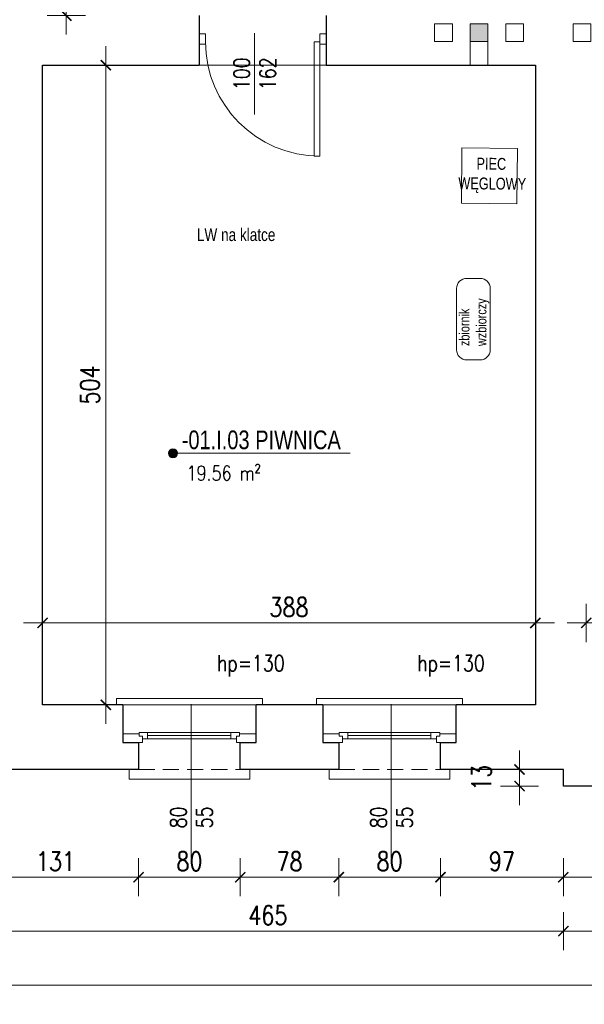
# Model space of a CAD drawing. Header units: millimetres. Extents: x 284606 to 569416, y -192995 to -95103.
# Tile 47 of 178: x 287454 to 287899, y -101558 to -100782. Entities that reach past the tile are written whole.
import ezdxf
from ezdxf.enums import TextEntityAlignment as Align

# ---------------------------------------------------------------- set-up
doc = ezdxf.new("R2010")
doc.units = ezdxf.units.MM
doc.linetypes.add('HIDDEN', pattern=[9.525, 6.35, -3.175])
doc.layers.get('0').update_dxf_attribs({"lineweight": 0})
for name, color, linetype, lineweight in [('!STR_Konstrukcja 0.20', 200, 'Continuous', 20), ('!STR_Konstrukcja 0.30', 64, 'Continuous', 30), ('!STR_Opisy 0.09', 8, 'Continuous', 9), ('!STR_Przerywana 0.09', 8, 'HIDDEN', 9), ('!STR_Stolarka drzwiowa', 30, 'Continuous', 15), ('!STR_Stolarka okienna', 72, 'Continuous', 15), ('!STR_Wymiarowanie', 254, 'Continuous', 9)]:
    doc.layers.add(name, color=color, linetype=linetype, lineweight=lineweight)
doc.layers.add('!STR_Obrysy pomieszczeń', color=215, linetype='Continuous', lineweight=9, plot=False)
doc.layers.add('!STR_Wentylacja', color=7, linetype='Continuous', lineweight=15, true_color=0x3399ff)
doc.layers.add('EKO Wyposażenie', color=7, linetype='Continuous', lineweight=5, true_color=0x919191)
doc.styles.add('1_50', font='txt', dxfattribs={"width": 0.8})
doc.styles.add('AB_Arial', font='NirmalaS.ttf')
doc.styles.add('EKO 1-10', font='romans.shx', dxfattribs={"width": 0.8, "height": 15})
doc.styles.add('EKO 1-5', font='romans.shx', dxfattribs={"width": 0.8, "height": 10})
doc.dimstyles.new('EKO wymiar 1-10', dxfattribs={"dimtxt": 15, "dimasz": 8, "dimexe": 15, "dimexo": 15, "dimgap": 5, "dimtad": 1, "dimdec": 0, "dimtxsty": 'EKO 1-10', "dimblk": 'ARCHTICK', "dimcen": 10, "dimdle": 15, "dimclrd": 256, "dimclre": 256, "dimclrt": 256, "dimazin": 2, "dimtfac": 1, "dimtdec": 0, "dimtmove": 2, "dimatfit": 3, "dimldrblk": 'ARCHTICK', "dimfxl": 15, "dimfxlon": 1, "dimlwd": -1, "dimlwe": -1, "dimarcsym": 0})

# ---------------------------------------------------------------- blocks, each defined once
blk = doc.blocks.new('_ArchTick')
at = {"color": 0, "linetype": 'ByBlock', "const_width": 0.15}
blk.add_lwpolyline([(-0.5, -0.5), (0.5, 0.5)], dxfattribs=at)
blk = doc.blocks.new('*D200')
at = {"layer": '!STR_Wymiarowanie', "ltscale": 1.5, "transparency": 16777216}
for p, q in [((287900.04, -101242.4), (287900.04, -101272.4)), ((288350.04, -101242.4), (288350.04, -101272.4)), ((287885.04, -101257.4), (288365.04, -101257.4))]:
    blk.add_line(p, q, dxfattribs=at)
at = {"layer": 'Defpoints', "color": 0, "ltscale": 1.5, "transparency": 16777216}
for p in [(287900.04, -100813.86), (288350.04, -100813.86), (288350.04, -101257.4)]:
    blk.add_point(p, dxfattribs=at)
at = {"layer": '!STR_Wymiarowanie', "ltscale": 1.5, "transparency": 16777216, "xscale": 8, "yscale": 8, "zscale": 8, "rotation": 180}
blk.add_blockref('_ArchTick', (287900.04, -101257.4), dxfattribs=at)
at = {"layer": '!STR_Wymiarowanie', "ltscale": 1.5, "transparency": 16777216, "xscale": 8, "yscale": 8, "zscale": 8}
blk.add_blockref('_ArchTick', (288350.04, -101257.4), dxfattribs=at)
at = {"layer": '!STR_Wymiarowanie', "ltscale": 1.5, "transparency": 16777216, "insert": (288125.04, -101244.9), "char_height": 15, "attachment_point": 5, "style": 'EKO 1-10'}
blk.add_mtext('450', dxfattribs=at)
blk = doc.blocks.new('*D278')
at = {"layer": '!STR_Wymiarowanie', "ltscale": 1.5, "transparency": 16777216}
for p, q in [((287472.04, -101272.4), (287472.04, -101242.4)), ((287860.04, -101272.4), (287860.04, -101242.4)), ((287457.04, -101257.4), (287875.04, -101257.4))]:
    blk.add_line(p, q, dxfattribs=at)
at = {"layer": 'Defpoints', "color": 0, "ltscale": 1.5, "transparency": 16777216}
for p in [(287860.04, -101257.4), (287472.04, -101321.86), (287860.04, -101321.86)]:
    blk.add_point(p, dxfattribs=at)
at = {"layer": '!STR_Wymiarowanie', "ltscale": 1.5, "transparency": 16777216, "xscale": 8, "yscale": 8, "zscale": 8, "rotation": 180}
blk.add_blockref('_ArchTick', (287472.04, -101257.4), dxfattribs=at)
at = {"layer": '!STR_Wymiarowanie', "ltscale": 1.5, "transparency": 16777216, "xscale": 8, "yscale": 8, "zscale": 8}
blk.add_blockref('_ArchTick', (287860.04, -101257.4), dxfattribs=at)
at = {"layer": '!STR_Wymiarowanie', "ltscale": 1.5, "transparency": 16777216, "insert": (287666.04, -101244.9), "char_height": 15, "attachment_point": 5, "style": 'EKO 1-10'}
blk.add_mtext('388', dxfattribs=at)
blk = doc.blocks.new('*D279')
at = {"layer": '!STR_Wymiarowanie', "ltscale": 1.5, "transparency": 16777216}
for p, q in [((287521.78, -101336.86), (287521.78, -100802.86)), ((287506.78, -100817.86), (287536.78, -100817.86)), ((287506.78, -101321.86), (287536.78, -101321.86))]:
    blk.add_line(p, q, dxfattribs=at)
at = {"layer": 'Defpoints', "color": 0, "ltscale": 1.5, "transparency": 16777216}
for p in [(287472.04, -100817.86), (287521.78, -100817.86), (287472.04, -101321.86)]:
    blk.add_point(p, dxfattribs=at)
at = {"layer": '!STR_Wymiarowanie', "ltscale": 1.5, "transparency": 16777216, "xscale": 8, "yscale": 8, "zscale": 8}
for p, rotation in [((287521.78, -100817.86), 90), ((287521.78, -101321.86), 270)]:
    blk.add_blockref('_ArchTick', p, dxfattribs=dict(at, rotation=rotation))
at = {"layer": '!STR_Wymiarowanie', "ltscale": 1.5, "transparency": 16777216, "insert": (287509.28, -101069.86), "char_height": 15, "attachment_point": 5, "rotation": 90, "style": 'EKO 1-10'}
blk.add_mtext('504', dxfattribs=at)
blk = doc.blocks.new('PIEC KAFLOWY')
at = {"layer": 'EKO Wyposażenie'}
blk.add_lwpolyline([(12.5, -14.8), (73.2, -14.8), (73.2, -75.5), (12.5, -75.5)], close=True, dxfattribs=at)
at = {"layer": 'EKO Wyposażenie', "insert": (33.9, -25.4), "char_height": 19.5, "attachment_point": 1, "style": '1_50'}
blk.add_mtext_dynamic_manual_height_columns('\\pi-5.3249;{\\H0.66667x;PIEC \\P\\pi-25.002;WĘGLOWY}', width=18.247, gutter_width=12.5, heights=[0], dxfattribs=at)
blk = doc.blocks.new('zbiornik zbiorczy')
at = {"layer": 'EKO Wyposażenie'}
for p, q in [((8, 13.24), (56.23, 13.24)), ((0, -5.24), (0, 5.24)), ((64.23, 5.24), (64.23, -5.24)), ((56.23, -13.24), (8, -13.24))]:
    blk.add_line(p, q, dxfattribs=at)
for centre, start, end in [((8, 5.24), 90, 180), ((56.23, 5.24), 0, 90), ((8, -5.24), 180, 270), ((56.23, -5.24), 270, 0)]:
    blk.add_arc(centre, 8, start, end, dxfattribs=at)
at = {"layer": 'EKO Wyposażenie', "insert": (10.89, 11.09), "char_height": 8, "attachment_point": 1, "style": '1_50'}
blk.add_mtext_dynamic_manual_height_columns('\\A1;zbiornik \\Pwzbiorczy', width=2231.7249, gutter_width=453.61, heights=[120.44], dxfattribs=at)
blk = doc.blocks.new('*U225')
at = {"layer": '!STR_Konstrukcja 0.20', "linetype": 'Continuous', "lineweight": 15}
for points in [[(8.12, 50.87), (0.62, 50.87), (0.62, 58.37), (95.62, 58.37), (95.62, 50.87), (88.12, 50.87)], [(-4.38, -0.13), (-9.38, -0.13), (-9.38, -5.13), (105.62, -5.13), (105.62, -0.13), (100.62, -0.13)]]:
    blk.add_lwpolyline(points, dxfattribs=at)
at = {"layer": '!STR_Konstrukcja 0.30', "ltscale": 2}
for points in [[(-4.38, -0.13), (-4.38, 29.68), (8.12, 29.68), (8.12, 50.87)], [(88.12, 50.87), (88.12, 29.68), (100.62, 29.68), (100.62, -0.13)]]:
    blk.add_lwpolyline(points, dxfattribs=at)
at = {"layer": '!STR_Przerywana 0.09', "ltscale": 2}
for points in [[(8.12, 50.87), (88.12, 50.87)], [(-4.38, -0.13), (100.62, -0.13)]]:
    blk.add_lwpolyline(points, dxfattribs=at)
at = {"layer": '!STR_Stolarka okienna', "ltscale": 0.3}
for points in [[(-4.38, 22.64), (-4.38, 29.68), (11.02, 29.68), (11.02, 24.55), (8.52, 24.55), (8.52, 22.64), (-4.38, 22.64)], [(87.55, 21.56), (87.55, 24.55), (85.05, 24.55), (85.05, 26.7), (11.02, 26.7), (11.02, 24.55), (8.52, 24.55), (8.52, 21.56), (87.55, 21.56)], [(15.12, 26.7), (15.12, 21.56)], [(80.62, 24.13), (15.12, 24.13)], [(80.62, 21.56), (80.62, 26.7)], [(100.62, 22.64), (100.62, 29.68), (85.05, 29.68), (85.05, 24.55), (87.55, 24.55), (87.55, 22.64), (100.62, 22.64)]]:
    blk.add_lwpolyline(points, dxfattribs=at)
blk = doc.blocks.new('*U109')
at = {"layer": '!STR_Opisy 0.09', "linetype": 'Continuous'}
blk.add_line((0, 32.11), (0, -89.22), dxfattribs=at)
at = {"layer": '!STR_Opisy 0.09', "linetype": 'Continuous', "style": 'EKO 1-5', "width": 0.8}
blk.add_attdef('SZER', text='', height=12.5, rotation=270, dxfattribs=at).set_placement((0, 0), align=Align.BOTTOM_CENTER)
at = {"layer": '!STR_Opisy 0.09', "ltscale": 0.7, "style": 'EKO 1-5', "width": 0.8}
blk.add_attdef('WYS', text='', height=12.5, rotation=270, dxfattribs=at).set_placement((-10.53, 0), align=Align.MIDDLE_CENTER)
at = {"layer": '!STR_Opisy 0.09', "linetype": 'Continuous', "style": 'EKO 1-5', "width": 0.8}
blk.add_attdef('HP=', (-20.48, -115.31), '', height=12.5, rotation=180, dxfattribs=at)
blk = doc.blocks.new('*D354')
at = {"layer": '!STR_Wymiarowanie', "ltscale": 1.5, "transparency": 16777216}
for p, q in [((287490.74, -100626.86), (287490.74, -100793.86)), ((287505.74, -100641.86), (287475.74, -100641.86)), ((287505.74, -100778.86), (287475.74, -100778.86))]:
    blk.add_line(p, q, dxfattribs=at)
at = {"layer": 'Defpoints', "color": 0, "ltscale": 1.5, "transparency": 16777216}
for p in [(287538.04, -100641.86), (287490.74, -100778.86), (287538.04, -100778.86)]:
    blk.add_point(p, dxfattribs=at)
at = {"layer": '!STR_Wymiarowanie', "ltscale": 1.5, "transparency": 16777216, "xscale": 8, "yscale": 8, "zscale": 8}
for p, rotation in [((287490.74, -100641.86), 90), ((287490.74, -100778.86), 270)]:
    blk.add_blockref('_ArchTick', p, dxfattribs=dict(at, rotation=rotation))
at = {"layer": '!STR_Wymiarowanie', "ltscale": 1.5, "transparency": 16777216, "insert": (287478.24, -100710.36), "char_height": 15, "attachment_point": 5, "rotation": 90, "style": 'EKO 1-10'}
blk.add_mtext('137', dxfattribs=at)
blk = doc.blocks.new('*U226')
at = {"layer": '!STR_Opisy 0.09', "linetype": 'Continuous'}
blk.add_line((-51.51, 6.91), (-51.51, -57.31), dxfattribs=at)
at = {"layer": '!STR_Stolarka drzwiowa'}
for points in [[(-90, 6.2), (-95, 6.2), (-95, -1.8), (-90, -1.8)], [(0, 0), (0, -90), (-4.38, -90), (-4.38, 0)], [(5, 6.2), (0, 6.2), (0, -1.8), (5, -1.8)]]:
    blk.add_lwpolyline(points, close=True, dxfattribs=at)
blk.add_arc((0, 0), 90, 180, 270, dxfattribs=at)
at = {"layer": '!STR_Opisy 0.09', "linetype": 'Continuous', "style": 'EKO 1-10', "width": 0.8}
blk.add_attdef('SZER', text='', height=12.5, rotation=90, dxfattribs=at).set_placement((-51.51, -25.2), align=Align.BOTTOM_CENTER)
at = {"layer": '!STR_Opisy 0.09', "ltscale": 0.7, "style": 'EKO 1-10', "width": 0.8}
blk.add_attdef('WYS', text='', height=12.5, rotation=90, dxfattribs=at).set_placement((-40.99, -25.2), align=Align.MIDDLE_CENTER)
blk = doc.blocks.new('*D375')
at = {"layer": '!STR_Wymiarowanie', "ltscale": 1.5, "transparency": 16777216}
for p, q in [((287847.6, -101357.86), (287847.6, -101400.86)), ((287862.6, -101372.86), (287832.6, -101372.86)), ((287862.6, -101385.86), (287832.6, -101385.86))]:
    blk.add_line(p, q, dxfattribs=at)
at = {"layer": 'Defpoints', "color": 0, "ltscale": 1.5, "transparency": 16777216}
for p in [(287882.05, -101372.86), (287847.6, -101385.86), (287882.05, -101385.86)]:
    blk.add_point(p, dxfattribs=at)
at = {"layer": '!STR_Wymiarowanie', "ltscale": 1.5, "transparency": 16777216, "xscale": 8, "yscale": 8, "zscale": 8}
for p, rotation in [((287847.6, -101372.86), 90), ((287847.6, -101385.86), 270)]:
    blk.add_blockref('_ArchTick', p, dxfattribs=dict(at, rotation=rotation))
at = {"layer": '!STR_Wymiarowanie', "ltscale": 1.5, "transparency": 16777216, "insert": (287817.6, -101379.36), "char_height": 15, "attachment_point": 5, "rotation": 90, "style": 'EKO 1-10'}
blk.add_mtext('13', dxfattribs=at)
blk = doc.blocks.new('*D415')
at = {"layer": '!STR_Wymiarowanie', "ltscale": 1.5, "transparency": 16777216}
for p, q in [((287416.79, -101442.68), (287416.79, -101472.68)), ((287547.69, -101442.68), (287547.69, -101472.68)), ((287401.79, -101457.68), (287562.69, -101457.68))]:
    blk.add_line(p, q, dxfattribs=at)
at = {"layer": 'Defpoints', "color": 0, "ltscale": 1.5, "transparency": 16777216}
for p in [(287416.79, -101366.86), (287547.69, -101362.26), (287547.69, -101457.68)]:
    blk.add_point(p, dxfattribs=at)
at = {"layer": '!STR_Wymiarowanie', "ltscale": 1.5, "transparency": 16777216, "xscale": 8, "yscale": 8, "zscale": 8, "rotation": 180}
blk.add_blockref('_ArchTick', (287416.79, -101457.68), dxfattribs=at)
at = {"layer": '!STR_Wymiarowanie', "ltscale": 1.5, "transparency": 16777216, "xscale": 8, "yscale": 8, "zscale": 8}
blk.add_blockref('_ArchTick', (287547.69, -101457.68), dxfattribs=at)
at = {"layer": '!STR_Wymiarowanie', "ltscale": 1.5, "transparency": 16777216, "insert": (287482.24, -101445.18), "char_height": 15, "attachment_point": 5, "style": 'EKO 1-10'}
blk.add_mtext('131', dxfattribs=at)
blk = doc.blocks.new('*D416')
at = {"layer": '!STR_Wymiarowanie', "ltscale": 1.5, "transparency": 16777216}
for p, q in [((287547.69, -101442.68), (287547.69, -101472.68)), ((287627.69, -101442.68), (287627.69, -101472.68)), ((287532.69, -101457.68), (287642.69, -101457.68))]:
    blk.add_line(p, q, dxfattribs=at)
at = {"layer": 'Defpoints', "color": 0, "ltscale": 1.5, "transparency": 16777216}
for p in [(287547.69, -101362.26), (287627.69, -101362.26), (287627.69, -101457.68)]:
    blk.add_point(p, dxfattribs=at)
at = {"layer": '!STR_Wymiarowanie', "ltscale": 1.5, "transparency": 16777216, "xscale": 8, "yscale": 8, "zscale": 8, "rotation": 180}
blk.add_blockref('_ArchTick', (287547.69, -101457.68), dxfattribs=at)
at = {"layer": '!STR_Wymiarowanie', "ltscale": 1.5, "transparency": 16777216, "xscale": 8, "yscale": 8, "zscale": 8}
blk.add_blockref('_ArchTick', (287627.69, -101457.68), dxfattribs=at)
at = {"layer": '!STR_Wymiarowanie', "ltscale": 1.5, "transparency": 16777216, "insert": (287587.69, -101445.18), "char_height": 15, "attachment_point": 5, "style": 'EKO 1-10'}
blk.add_mtext('80', dxfattribs=at)
blk = doc.blocks.new('*D417')
at = {"layer": '!STR_Wymiarowanie', "ltscale": 1.5, "transparency": 16777216}
for p, q in [((287627.69, -101442.68), (287627.69, -101472.68)), ((287705.27, -101442.68), (287705.27, -101472.68)), ((287612.69, -101457.68), (287720.27, -101457.68))]:
    blk.add_line(p, q, dxfattribs=at)
at = {"layer": 'Defpoints', "color": 0, "ltscale": 1.5, "transparency": 16777216}
for p in [(287627.69, -101362.26), (287705.27, -101362.26), (287705.27, -101457.68)]:
    blk.add_point(p, dxfattribs=at)
at = {"layer": '!STR_Wymiarowanie', "ltscale": 1.5, "transparency": 16777216, "xscale": 8, "yscale": 8, "zscale": 8, "rotation": 180}
blk.add_blockref('_ArchTick', (287627.69, -101457.68), dxfattribs=at)
at = {"layer": '!STR_Wymiarowanie', "ltscale": 1.5, "transparency": 16777216, "xscale": 8, "yscale": 8, "zscale": 8}
blk.add_blockref('_ArchTick', (287705.27, -101457.68), dxfattribs=at)
at = {"layer": '!STR_Wymiarowanie', "ltscale": 1.5, "transparency": 16777216, "insert": (287666.48, -101445.18), "char_height": 15, "attachment_point": 5, "style": 'EKO 1-10'}
blk.add_mtext('78', dxfattribs=at)
blk = doc.blocks.new('*D418')
at = {"layer": '!STR_Wymiarowanie', "ltscale": 1.5, "transparency": 16777216}
for p, q in [((287705.27, -101442.68), (287705.27, -101472.68)), ((287785.27, -101442.68), (287785.27, -101472.68)), ((287690.27, -101457.68), (287800.27, -101457.68))]:
    blk.add_line(p, q, dxfattribs=at)
at = {"layer": 'Defpoints', "color": 0, "ltscale": 1.5, "transparency": 16777216}
for p in [(287705.27, -101362.26), (287785.27, -101362.26), (287785.27, -101457.68)]:
    blk.add_point(p, dxfattribs=at)
at = {"layer": '!STR_Wymiarowanie', "ltscale": 1.5, "transparency": 16777216, "xscale": 8, "yscale": 8, "zscale": 8, "rotation": 180}
blk.add_blockref('_ArchTick', (287705.27, -101457.68), dxfattribs=at)
at = {"layer": '!STR_Wymiarowanie', "ltscale": 1.5, "transparency": 16777216, "xscale": 8, "yscale": 8, "zscale": 8}
blk.add_blockref('_ArchTick', (287785.27, -101457.68), dxfattribs=at)
at = {"layer": '!STR_Wymiarowanie', "ltscale": 1.5, "transparency": 16777216, "insert": (287745.27, -101445.18), "char_height": 15, "attachment_point": 5, "style": 'EKO 1-10'}
blk.add_mtext('80', dxfattribs=at)
blk = doc.blocks.new('*D419')
at = {"layer": '!STR_Wymiarowanie', "ltscale": 1.5, "transparency": 16777216}
for p, q in [((287785.27, -101442.68), (287785.27, -101472.68)), ((287882.05, -101442.68), (287882.05, -101472.68)), ((287770.27, -101457.68), (287897.05, -101457.68))]:
    blk.add_line(p, q, dxfattribs=at)
at = {"layer": 'Defpoints', "color": 0, "ltscale": 1.5, "transparency": 16777216}
for p in [(287785.27, -101362.26), (287882.05, -101385.86), (287882.05, -101457.68)]:
    blk.add_point(p, dxfattribs=at)
at = {"layer": '!STR_Wymiarowanie', "ltscale": 1.5, "transparency": 16777216, "xscale": 8, "yscale": 8, "zscale": 8, "rotation": 180}
blk.add_blockref('_ArchTick', (287785.27, -101457.68), dxfattribs=at)
at = {"layer": '!STR_Wymiarowanie', "ltscale": 1.5, "transparency": 16777216, "xscale": 8, "yscale": 8, "zscale": 8}
blk.add_blockref('_ArchTick', (287882.05, -101457.68), dxfattribs=at)
at = {"layer": '!STR_Wymiarowanie', "ltscale": 1.5, "transparency": 16777216, "insert": (287833.66, -101445.18), "char_height": 15, "attachment_point": 5, "style": 'EKO 1-10'}
blk.add_mtext('97', dxfattribs=at)
blk = doc.blocks.new('*D420')
at = {"layer": '!STR_Wymiarowanie', "ltscale": 1.5, "transparency": 16777216}
for p, q in [((287882.05, -101442.68), (287882.05, -101472.68)), ((288057.81, -101442.68), (288057.81, -101472.68)), ((287867.05, -101457.68), (288072.81, -101457.68))]:
    blk.add_line(p, q, dxfattribs=at)
at = {"layer": 'Defpoints', "color": 0, "ltscale": 1.5, "transparency": 16777216}
for p in [(288057.81, -101375.26), (287882.05, -101385.86), (288057.81, -101457.68)]:
    blk.add_point(p, dxfattribs=at)
at = {"layer": '!STR_Wymiarowanie', "ltscale": 1.5, "transparency": 16777216, "xscale": 8, "yscale": 8, "zscale": 8, "rotation": 180}
blk.add_blockref('_ArchTick', (287882.05, -101457.68), dxfattribs=at)
at = {"layer": '!STR_Wymiarowanie', "ltscale": 1.5, "transparency": 16777216, "xscale": 8, "yscale": 8, "zscale": 8}
blk.add_blockref('_ArchTick', (288057.81, -101457.68), dxfattribs=at)
at = {"layer": '!STR_Wymiarowanie', "ltscale": 1.5, "transparency": 16777216, "insert": (287969.93, -101445.18), "char_height": 15, "attachment_point": 5, "style": 'EKO 1-10'}
blk.add_mtext('176', dxfattribs=at)
blk = doc.blocks.new('*D429')
at = {"layer": '!STR_Wymiarowanie', "ltscale": 1.5, "transparency": 16777216}
for p, q in [((287416.79, -101485.16), (287416.79, -101515.16)), ((287882.05, -101485.16), (287882.05, -101515.16)), ((287401.79, -101500.16), (287897.05, -101500.16))]:
    blk.add_line(p, q, dxfattribs=at)
at = {"layer": 'Defpoints', "color": 0, "ltscale": 1.5, "transparency": 16777216}
for p in [(287416.79, -101372.86), (287882.05, -101385.86), (287882.05, -101500.16)]:
    blk.add_point(p, dxfattribs=at)
at = {"layer": '!STR_Wymiarowanie', "ltscale": 1.5, "transparency": 16777216, "xscale": 8, "yscale": 8, "zscale": 8, "rotation": 180}
blk.add_blockref('_ArchTick', (287416.79, -101500.16), dxfattribs=at)
at = {"layer": '!STR_Wymiarowanie', "ltscale": 1.5, "transparency": 16777216, "xscale": 8, "yscale": 8, "zscale": 8}
blk.add_blockref('_ArchTick', (287882.05, -101500.16), dxfattribs=at)
at = {"layer": '!STR_Wymiarowanie', "ltscale": 1.5, "transparency": 16777216, "insert": (287649.42, -101487.66), "char_height": 15, "attachment_point": 5, "style": 'EKO 1-10'}
blk.add_mtext('465', dxfattribs=at)
blk = doc.blocks.new('*D430')
at = {"layer": '!STR_Wymiarowanie', "ltscale": 1.5, "transparency": 16777216}
for p, q in [((287882.05, -101485.16), (287882.05, -101515.16)), ((288451.18, -101485.16), (288451.18, -101515.16)), ((287867.05, -101500.16), (288466.18, -101500.16))]:
    blk.add_line(p, q, dxfattribs=at)
at = {"layer": 'Defpoints', "color": 0, "ltscale": 1.5, "transparency": 16777216}
for p in [(287882.05, -101385.86), (288451.18, -101385.86), (288451.18, -101500.16)]:
    blk.add_point(p, dxfattribs=at)
at = {"layer": '!STR_Wymiarowanie', "ltscale": 1.5, "transparency": 16777216, "xscale": 8, "yscale": 8, "zscale": 8, "rotation": 180}
blk.add_blockref('_ArchTick', (287882.05, -101500.16), dxfattribs=at)
at = {"layer": '!STR_Wymiarowanie', "ltscale": 1.5, "transparency": 16777216, "xscale": 8, "yscale": 8, "zscale": 8}
blk.add_blockref('_ArchTick', (288451.18, -101500.16), dxfattribs=at)
at = {"layer": '!STR_Wymiarowanie', "ltscale": 1.5, "transparency": 16777216, "insert": (288166.62, -101487.66), "char_height": 15, "attachment_point": 5, "style": 'EKO 1-10'}
blk.add_mtext('569', dxfattribs=at)
blk = doc.blocks.new('*D432')
at = {"layer": '!STR_Wymiarowanie', "ltscale": 1.5, "transparency": 16777216}
for p, q in [((286992.04, -101527.83), (286992.04, -101557.83)), ((288896.38, -101527.83), (288896.38, -101557.83)), ((288911.38, -101542.83), (286977.04, -101542.83))]:
    blk.add_line(p, q, dxfattribs=at)
at = {"layer": 'Defpoints', "color": 0, "ltscale": 1.5, "transparency": 16777216}
for p in [(286992.04, -101366.86), (288896.38, -101366.86), (286992.04, -101542.83)]:
    blk.add_point(p, dxfattribs=at)
at = {"layer": '!STR_Wymiarowanie', "ltscale": 1.5, "transparency": 16777216, "xscale": 8, "yscale": 8, "zscale": 8, "rotation": 180}
blk.add_blockref('_ArchTick', (286992.04, -101542.83), dxfattribs=at)
at = {"layer": '!STR_Wymiarowanie', "ltscale": 1.5, "transparency": 16777216, "xscale": 8, "yscale": 8, "zscale": 8}
blk.add_blockref('_ArchTick', (288896.38, -101542.83), dxfattribs=at)
at = {"layer": '!STR_Wymiarowanie', "ltscale": 1.5, "transparency": 16777216, "insert": (287944.21, -101530.33), "char_height": 15, "attachment_point": 5, "style": 'EKO 1-10'}
blk.add_mtext('1904', dxfattribs=at)
blk = doc.blocks.new('*U506')
at = {"ltscale": 0.3}
blk.add_hatch(color=256, dxfattribs=at).paths.add_polyline_path([(-0.91, 50, 1), (6.82, 50, 1)])
at = {"ltscale": 1.5}
blk.add_line((17.59, 50), (154.57, 50), dxfattribs=at)
at = {"ltscale": 0.3}
blk.add_lwpolyline([(17.59, 50), (2.95, 50)], dxfattribs=at)
blk.add_circle((2.95, 50), 3.86, dxfattribs=at)
at = {"ltscale": 1.5, "width": 0.8}
for tag, p, height, style in [('NR_POM.', (10.51, 53.45), 16, 'AB_Arial'), ('NAZWA_POMIESZCZENIA', (66.91, 53.45), 16, 'AB_Arial'), ('POSADZKA', (9.08, 4), 12.5, 'EKO 1-5')]:
    blk.add_attdef(tag, p, '', height=height, rotation=0, dxfattribs=dict(at, style=style))
at = {"ltscale": 1.5, "style": 'EKO 1-5', "width": 0.8}
blk.add_attdef('POWIERZCHNIA', text='', height=12.5, rotation=0, dxfattribs=at).set_placement((78.06, 22.91), align=Align.BOTTOM_RIGHT)

msp = doc.modelspace()

# ---------------------------------------------------------------- hatches: boundary and pattern name
at = {"layer": '!STR_Wentylacja', "ltscale": 1.5}
h = msp.add_hatch(color=256, dxfattribs=at)
h.dxf.hatch_style = 1
h.paths.add_polyline_path([(287822.72, -100785.28), (287808.72, -100785.28), (287808.72, -100799.28), (287822.72, -100799.28)])

# ---------------------------------------------------------------- linework, layer by layer
at = {"layer": '!STR_Konstrukcja 0.30', "ltscale": 1.5}
for p, q in [((287595.32, -100778.86), (287595.32, -100817.86)), ((287695.32, -100778.86), (287695.32, -100817.86))]:
    msp.add_line(p, q, dxfattribs=at)
for points in [[(287535.19, -101321.86), (287472.04, -101321.86), (287472.04, -100817.86), (287595.32, -100817.86)], [(287695.32, -100817.86), (287860.04, -100817.86), (287860.04, -101321.86), (287797.77, -101321.86)], [(287692.77, -101321.86), (287640.19, -101321.86)], [(287547.69, -101372.86), (287416.79, -101372.86), (287416.79, -101366.86), (287251.21, -101366.86)], [(287705.27, -101372.86), (287627.69, -101372.86)], [(288057.81, -101385.86), (287882.05, -101385.86), (287882.05, -101372.86), (287785.27, -101372.86)]]:
    msp.add_lwpolyline(points, dxfattribs=at)
at = {"layer": '!STR_Obrysy pomieszczeń', "ltscale": 0.3}
msp.add_lwpolyline([(287472.04, -100817.86), (287860.04, -100817.86), (287860.04, -101321.86), (287472.04, -101321.86)], close=True, dxfattribs=at)
at = {"layer": '!STR_Przerywana 0.09', "ltscale": 1.5}
msp.add_line((287691.32, -100817.86), (287591.32, -100817.86), dxfattribs=at)
at = {"layer": '!STR_Wentylacja', "ltscale": 1.5}
for p, q in [((287808.72, -100799.28), (287808.72, -100817.86)), ((287822.72, -100799.28), (287822.72, -100817.86))]:
    msp.add_line(p, q, dxfattribs=at)
for points in [[(287780.72, -100785.28), (287780.72, -100799.28), (287794.72, -100799.28), (287794.72, -100785.28)], [(287808.72, -100785.28), (287808.72, -100799.28), (287822.72, -100799.28), (287822.72, -100785.28)], [(287836.72, -100785.28), (287836.72, -100799.28), (287850.72, -100799.28), (287850.72, -100785.28)], [(287889.72, -100785.28), (287889.72, -100799.28), (287903.72, -100799.28), (287903.72, -100785.28)]]:
    msp.add_lwpolyline(points, close=True, dxfattribs=at)

# ---------------------------------------------------------------- block references
at = {"layer": '!STR_Konstrukcja 0.30', "ltscale": 1.5, "xscale": 0.7200000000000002, "yscale": 0.7200000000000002, "zscale": 0.7200000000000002, "rotation": 359.4112002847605}
msp.add_blockref('PIEC KAFLOWY', (287793.36, -100872.28), dxfattribs=at)
at = {"layer": '!STR_Konstrukcja 0.30', "ltscale": 1.5, "rotation": 90}
msp.add_blockref('zbiornik zbiorczy', (287811.25, -101050.09), dxfattribs=at)
at = {"layer": '!STR_Konstrukcja 0.30', "ltscale": 1.5, "rotation": 180}
for p in [(287589.01, -101410.62), (287746.59, -101410.62)]:
    msp.add_blockref('*U109', p, dxfattribs=at).add_auto_attribs({'SZER': '80', 'WYS': '55', 'HP=': 'hp=130'})
at = {"layer": '!STR_Konstrukcja 0.30', "ltscale": 1.5, "xscale": -1, "rotation": 180}
for p in [(287539.57, -101321.99), (287697.15, -101321.99)]:
    msp.add_blockref('*U225', p, dxfattribs=at)
at = {"layer": '!STR_Opisy 0.09'}
ref = msp.add_blockref('*U506', (287571.95, -101169.63), dxfattribs=dict(at, xscale=0.9199999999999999, yscale=0.9199999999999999, zscale=0.9199999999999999))
ref.add_attrib('NAZWA_POM', 'PIWNICA', (287639.49, -101120.46), dxfattribs={"layer": '0', "ltscale": 1.5, "height": 14.72, "rotation": 0, "style": 'AB_Arial', "width": 0.8})
ref.add_attrib('NUMER_POM', '-01.I.03', (287581.62, -101120.46), dxfattribs={"layer": '0', "ltscale": 1.5, "height": 14.72, "rotation": 0, "style": 'AB_Arial', "width": 0.8})
ref.add_attrib('R-SURF', '19.56 m²', dxfattribs={"layer": '0', "ltscale": 1.5, "height": 11.5, "rotation": 0, "style": 'EKO 1-5', "width": 0.8}).set_placement((287643.76, -101148.56), align=Align.BOTTOM_RIGHT)
at = {"layer": '!STR_Stolarka drzwiowa', "ltscale": 0.3}
msp.add_blockref('*U226', (287690.32, -100799.48), dxfattribs=at).add_auto_attribs({'WYS': '162', 'SZER': '100'})

# ---------------------------------------------------------------- texts
at = {"layer": '!STR_Obrysy pomieszczeń', "ltscale": 0.3, "insert": (287593.53, -100946.46), "char_height": 10, "attachment_point": 1, "style": '1_50'}
msp.add_mtext_dynamic_manual_height_columns('\\A1;LW na klatce', width=2231.7249, gutter_width=453.61, heights=[120.44], dxfattribs=at)

# ---------------------------------------------------------------- dimensions: what is measured, and where the dimension line sits
at = {"layer": '!STR_Wymiarowanie', "ltscale": 1.5}
for base, p1, p2, picture, middle in [((287490.74, -100778.86), (287538.04, -100641.86), (287538.04, -100778.86), '*D354', (287478.24, -100710.36)), ((287521.78, -100817.86), (287472.04, -101321.86), (287472.04, -100817.86), '*D279', (287509.28, -101069.86)), ((287847.6, -101385.86), (287882.05, -101372.86), (287882.05, -101385.86), '*D375', (287817.6, -101379.36))]:
    dim = msp.add_linear_dim(base=base, p1=p1, p2=p2, angle=90, dimstyle='EKO wymiar 1-10', dxfattribs=at)
    dim.commit()
    dim.dimension.update_dxf_attribs({"geometry": picture, "text_midpoint": middle})
for base, p1, p2, picture, middle in [((288350.04, -101257.4), (287900.04, -100813.86), (288350.04, -100813.86), '*D200', (288125.04, -101244.9)), ((287860.04, -101257.4), (287472.04, -101321.86), (287860.04, -101321.86), '*D278', (287666.04, -101244.9)), ((286992.04, -101542.83), (288896.38, -101366.86), (286992.04, -101366.86), '*D432', (287944.21, -101530.33)), ((287547.69, -101457.68), (287416.79, -101366.86), (287547.69, -101362.26), '*D415', (287482.24, -101445.18)), ((287627.69, -101457.68), (287547.69, -101362.26), (287627.69, -101362.26), '*D416', (287587.69, -101445.18)), ((287705.27, -101457.68), (287627.69, -101362.26), (287705.27, -101362.26), '*D417', (287666.48, -101445.18)), ((287785.27, -101457.68), (287705.27, -101362.26), (287785.27, -101362.26), '*D418', (287745.27, -101445.18)), ((287882.05, -101457.68), (287785.27, -101362.26), (287882.05, -101385.86), '*D419', (287833.66, -101445.18)), ((287882.05, -101500.16), (287416.79, -101372.86), (287882.05, -101385.86), '*D429', (287649.42, -101487.66)), ((288057.81, -101457.68), (287882.05, -101385.86), (288057.81, -101375.26), '*D420', (287969.93, -101445.18)), ((288451.18, -101500.16), (287882.05, -101385.86), (288451.18, -101385.86), '*D430', (288166.62, -101487.66))]:
    dim = msp.add_linear_dim(base=base, p1=p1, p2=p2, dimstyle='EKO wymiar 1-10', dxfattribs=at)
    dim.commit()
    dim.dimension.update_dxf_attribs({"geometry": picture, "text_midpoint": middle})

doc.saveas('drawing.dxf')
